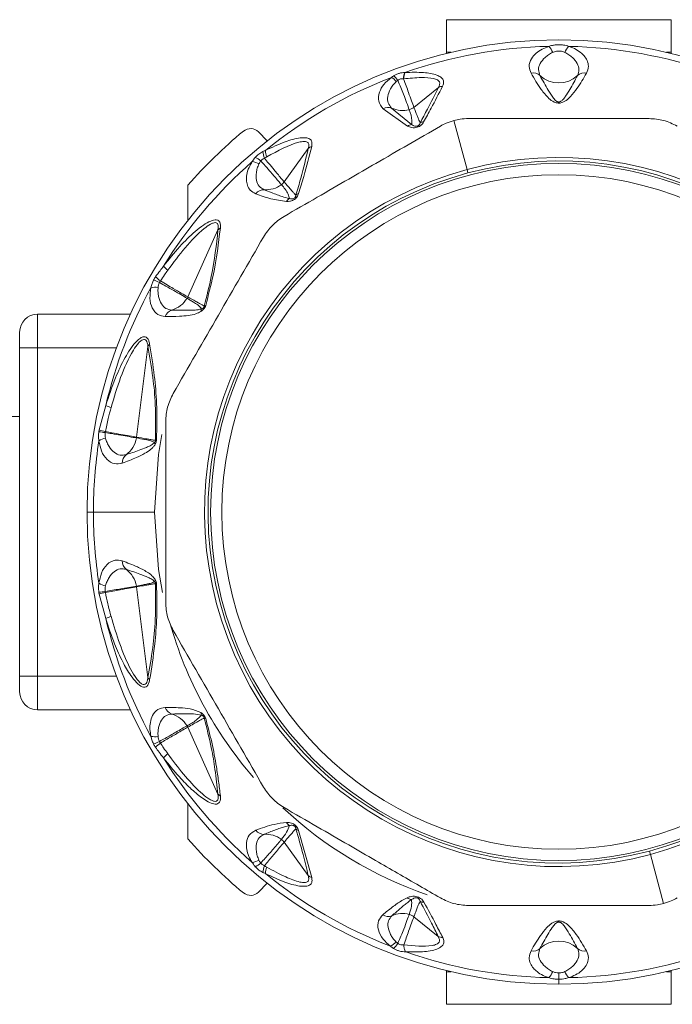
# Model space of a CAD drawing. Header units: millimetres. Extents: x -447 to 1924, y -61 to 422.
# Tile 36 of 60: x 490 to 519, y 378 to 422. Entities that reach past the tile are written whole.
import ezdxf

# ---------------------------------------------------------------- set-up
doc = ezdxf.new("R2010")
doc.units = ezdxf.units.MM

# ---------------------------------------------------------------- blocks, each defined once
blk = doc.blocks.new('Drawing View1')
at = {"color": 7, "linetype": 'Continuous', "lineweight": 18}
for p, q in [((713.221, 11.711), (713.221, 13.161)), ((713.221, 13.161), (723.221, 13.161)), ((723.221, 13.161), (723.221, 11.711)), ((713.43, 11.711), (713.221, 11.711)), ((713.221, 11.661), (713.221, 11.711)), ((723.221, 11.711), (723.012, 11.711)), ((723.221, 11.711), (723.221, 11.661)), ((711.772, 9.263), (712.866, 10.15)), ((711.668, 8.499), (710.78, 9.23)), ((711.484, 8.427), (710.408, 9.195)), ((714.14, 6.496), (713.555, 8.68)), ((704.852, 8.17), (705.245, 7.776)), ((705.997, 5.946), (707.068, 7.434)), ((714.14, 6.496), (714.18, 6.345)), ((701.71, 5.804), (701.71, 4.241)), ((701.705, 0.835), (703.049, 3.81)), ((695.021, -1.435), (695.021, 0.065)), ((695.021, 0.065), (699.154, 0.065)), ((694.221, -1.435), (694.221, -0.735)), ((694.221, -1.435), (695.021, -1.435)), ((694.221, -16.035), (694.221, -1.435)), ((695.021, -1.435), (698.531, -1.435)), ((695.021, -16.035), (695.021, -1.435)), ((699.428, -5.406), (699.934, -1.372)), ((697.762, -5.084), (698.055, -3.997)), ((542.221, -4.485), (694.221, -4.485)), ((697.221, -8.735), (697.506, -8.735)), ((700.221, -8.735), (697.506, -8.735)), ((699.428, -12.064), (699.934, -16.098)), ((698.055, -13.473), (697.762, -12.386)), ((694.221, -16.735), (694.221, -16.035)), ((694.221, -16.035), (695.021, -16.035)), ((695.021, -17.535), (695.021, -16.035)), ((695.021, -16.035), (698.531, -16.035)), ((695.021, -17.535), (699.154, -17.535)), ((701.705, -18.305), (703.049, -21.28)), ((701.71, -21.711), (701.71, -23.274)), ((706.641, -22.895), (707.221, -24.991)), ((705.997, -23.416), (707.068, -24.904)), ((722.262, -23.815), (722.302, -23.966)), ((722.302, -23.966), (722.887, -26.15)), ((705.245, -25.246), (704.852, -25.64)), ((711.772, -26.733), (712.855, -27.612)), ((713.221, -29.181), (713.221, -29.131)), ((713.221, -30.631), (713.221, -29.181)), ((713.221, -29.181), (713.43, -29.181)), ((718.221, -29.235), (718.221, -29.519)), ((723.012, -29.181), (723.221, -29.181)), ((723.221, -29.131), (723.221, -29.181)), ((723.221, -29.181), (723.221, -30.631)), ((718.221, -29.735), (718.221, -29.519)), ((723.221, -30.631), (713.221, -30.631))]:
    blk.add_line(p, q, dxfattribs=at)
at = {"color": 7, "linetype": 'Continuous', "lineweight": 18, "flags": 128}
for points in [[(700.553, -5.295), (700.404, -6.173), (700.221, -8.735)], [(700.221, -8.735), (700.404, -11.297), (700.581, -12.317)]]:
    blk.add_lwpolyline(points, dxfattribs=at)
at = {"color": 7, "linetype": 'Continuous', "lineweight": 18}
for radius in [15.5, 15]:
    blk.add_circle((718.221, -8.735), radius, dxfattribs=at)
for centre, radius, start, end in [((718.221, -8.735), 21, 270, 180), ((718.221, -8.735), 20.715, 91.2076, 109.3203), ((717.232, 11.452), 0.761, 19.4098, 43.4244), ((719.21, 11.452), 0.761, 136.5756, 160.5902), ((718.221, -8.735), 20.715, 70.7909, 88.7924), ((718.221, -8.735), 20.715, 111.0828, 129.0802), ((710.425, 9.971), 0.711, 38.0377, 61.0471), ((710.336, 10.014), 0.843, 32.1219, 50.6016), ((711.975, 10.537), 0.668, 155.5503, 180.1451), ((711.971, 10.526), 0.655, 153.86, 179.2766), ((717.089, 10.339), 0.452, 48.9264, 102.9176), ((718.221, 11.563), 1.216, 226.5845, 313.4155), ((719.353, 10.339), 0.452, 77.0824, 131.0736), ((713.055, 9.799), 0.399, 91.3535, 118.3569), ((710.628, 8.854), 0.406, 67.902, 122.832), ((711.27, 10.28), 1.159, 244.9802, 284.6512), ((711.713, 8.116), 0.385, 96.6679, 126.3431), ((712.219, 8.241), 0.375, 92.1072, 116.8471), ((718.221, -8.735), 22, 129.6624, 138.6353), ((704.498, 7.816), 0.5, 45, 129.6624), ((707.349, 7.118), 0.423, 107.5565, 131.6514), ((704.218, 6.037), 1.116, 48.7601, 63.865), ((705.842, 7.335), 0.796, 182.8892, 204.9427), ((705.966, 7.37), 0.805, 181.7282, 202.648), ((718.221, -8.735), 15.768, 285, 105), ((718.221, -8.735), 20.715, 131.2076, 148.1324), ((704.487, 6.093), 0.761, 59.4098, 83.4244), ((718.221, -8.735), 15.612, 285, 105), ((718.221, -8.735), 15.768, 105, 285), ((718.221, -8.735), 15.612, 105, 285), ((705.184, 6.765), 1.168, 265.9479, 306.1962), ((705.093, 5.149), 0.452, 88.9264, 142.9176), ((706.749, 5.069), 0.372, 106.9177, 128.3159), ((706.45, 4.856), 0.413, 121.4787, 148.1961), ((703.334, 3.56), 0.379, 118.2683, 138.9047), ((701.731, 3.129), 1.441, 220.0799, 230.4484), ((699.344, -0.733), 2.461, 63.4578, 70.1102), ((701.394, 2.809), 1.559, 223.8593, 234.4406), ((718.221, -8.735), 20.715, 151.2076, 166.7769), ((700.244, 0.502), 0.761, 79.4098, 103.4244), ((700.664, 1.379), 1.177, 286.0566, 328.9724), ((701.225, 1.052), 0.527, 328.0752, 335.7129), ((702.558, 0.22), 0.238, 103.248, 120.0633), ((695.021, -0.735), 0.8, 90, 180), ((701.136, -0.179), 0.452, 108.9264, 162.9176), ((702.632, 0.158), 0.344, 155.611, 176.4192), ((700.27, -1.529), 0.371, 134.8685, 155.0225), ((698.967, -2.025), 2.173, 245.1775, 251.8338), ((697.334, -9.976), 4.825, 81.7246, 85.1014), ((698.697, -2.237), 2.997, 251.8172, 257.2643), ((718.221, -8.735), 20.715, 171.2076, 180), ((698.169, -6.204), 0.761, 99.4098, 123.4244), ((698.261, -5.234), 1.179, 306.0921, 349.8835), ((698.905, -5.341), 0.527, 349.0389, 352.8561), ((700.499, -5.601), 0.274, 188.8197, 207.1446), ((700.376, -5.761), 0.241, 104.9328, 117.4882), ((699.24, -6.538), 0.452, 128.9264, 182.9176), ((718.221, -8.735), 21, 180, 270), ((718.221, -8.735), 20.715, 180, 188.7924), ((699.24, -10.932), 0.452, 177.0824, 231.0736), ((698.261, -12.237), 1.179, 10.1165, 53.9079), ((700.499, -11.87), 0.274, 152.8552, 171.1806), ((698.169, -11.266), 0.761, 236.5758, 260.5903), ((698.905, -12.13), 0.527, 7.1471, 10.9644), ((700.376, -11.709), 0.241, 242.5119, 255.0672), ((697.334, -7.494), 4.825, 274.8986, 278.2754), ((698.697, -15.234), 2.997, 102.7357, 108.1829), ((698.967, -15.446), 2.173, 108.1662, 114.8225), ((718.221, -8.735), 20.715, 193.2231, 208.7924), ((718.221, -8.735), 18, 195.8753, 220.9986), ((700.27, -15.941), 0.371, 204.9775, 225.1315), ((695.021, -16.735), 0.8, 180, 270), ((701.136, -17.292), 0.452, 197.0824, 251.0736), ((700.664, -18.85), 1.177, 31.0277, 73.9434), ((702.632, -17.629), 0.344, 183.5806, 204.3894), ((702.558, -17.69), 0.238, 239.937, 256.7519), ((700.244, -17.972), 0.761, 256.5756, 280.5902), ((699.344, -16.738), 2.461, 289.8898, 296.5422), ((701.393, -20.279), 1.559, 125.5588, 136.1413), ((701.731, -20.599), 1.441, 129.5516, 139.9201), ((718.221, -8.735), 20.715, 211.8676, 228.7924), ((703.334, -21.03), 0.379, 221.0953, 241.7317), ((718.221, -8.735), 18, 226.9592, 251.0059), ((706.45, -22.327), 0.413, 211.8044, 238.5199), ((705.093, -22.619), 0.452, 217.0824, 271.0736), ((705.184, -24.235), 1.168, 53.8038, 94.0521), ((706.749, -22.539), 0.372, 231.6841, 253.0823), ((718.221, -8.735), 22, 221.3647, 230.3376), ((704.487, -23.564), 0.761, 276.5757, 300.5903), ((704.218, -23.507), 1.116, 296.1355, 311.2401), ((705.842, -24.805), 0.796, 155.0575, 177.1112), ((705.966, -24.84), 0.805, 157.352, 178.2718), ((718.221, -8.735), 20.715, 230.9198, 248.7924), ((707.349, -24.588), 0.423, 228.3487, 252.4435), ((704.498, -25.286), 0.5, 230.3376, 315), ((711.723, -25.549), 0.427, 233.4449, 262.7909), ((712.235, -25.678), 0.417, 243.1273, 267.8975), ((710.633, -26.272), 0.452, 237.0824, 291.0736), ((711.27, -27.754), 1.162, 75.3904, 114.1143), ((710.387, -27.367), 0.761, 296.5758, 320.5903), ((710.271, -27.431), 0.925, 309.5889, 328.2249), ((713.066, -27.222), 0.444, 241.635, 268.6537), ((718.221, -29.033), 1.216, 46.5845, 133.4155), ((718.221, -8.735), 20.715, 250.7909, 268.7924), ((717.089, -27.81), 0.452, 257.0824, 311.0736), ((718.221, -8.735), 20.715, 271.2076, 289.209), ((719.353, -27.81), 0.452, 228.9264, 282.9176), ((717.232, -28.922), 0.761, 316.5756, 340.5902), ((719.21, -28.922), 0.761, 199.4098, 223.4244)]:
    blk.add_arc(centre, radius, start, end, dxfattribs=at)
for points, knots in [([(717.784, 11.975), (717.678, 11.937), (717.452, 11.857), (717.184, 11.665), (716.964, 11.405), (716.864, 11.092), (716.948, 10.881), (716.988, 10.78)], [0, 0, 0, 0, 0.147122, 0.312406, 0.50794, 0.764712, 1, 1, 1, 1]), ([(718.658, 11.975), (718.585, 11.998), (718.452, 12.038), (718.241, 12.053), (718.06, 12.043), (717.909, 12.017), (717.823, 11.988), (717.784, 11.975)], [0, 0, 0, 0, 0.269902, 0.490211, 0.672926, 0.851395, 1, 1, 1, 1]), ([(719.454, 10.78), (719.495, 10.882), (719.568, 11.067), (719.502, 11.334), (719.369, 11.543), (719.181, 11.723), (718.952, 11.873), (718.747, 11.944), (718.658, 11.975)], [0, 0, 0, 0, 0.237372, 0.431825, 0.589432, 0.718601, 0.877817, 1, 1, 1, 1]), ([(717.949, 11.705), (717.887, 11.672), (717.758, 11.605), (717.555, 11.441), (717.377, 11.216), (717.292, 10.936), (717.354, 10.765), (717.385, 10.68)], [0, 0, 0, 0, 0.11715, 0.23987, 0.49125, 0.745581, 1, 1, 1, 1]), ([(718.493, 11.705), (718.457, 11.719), (718.393, 11.745), (718.291, 11.763), (718.202, 11.766), (718.084, 11.755), (718.006, 11.726), (717.949, 11.705)], [0, 0, 0, 0, 0.212437, 0.388959, 0.539022, 0.670349, 1, 1, 1, 1]), ([(719.057, 10.68), (719.088, 10.765), (719.15, 10.936), (719.065, 11.216), (718.887, 11.441), (718.684, 11.605), (718.555, 11.672), (718.493, 11.705)], [0, 0, 0, 0, 0.254556, 0.508885, 0.760231, 0.882933, 1, 1, 1, 1]), ([(710.408, 9.195), (710.321, 9.302), (710.155, 9.509), (710.207, 9.907), (710.401, 10.283), (710.649, 10.492), (710.769, 10.593)], [0, 0, 0, 0, 0.299106, 0.577097, 0.795469, 1, 1, 1, 1]), ([(710.769, 10.593), (710.788, 10.607), (710.82, 10.632), (710.856, 10.655), (710.872, 10.665)], [0, 0, 0, 0, 0.559965, 1, 1, 1, 1]), ([(710.872, 10.665), (710.909, 10.687), (710.985, 10.73), (711.114, 10.776), (711.245, 10.808), (711.326, 10.812), (711.367, 10.813)], [0, 0, 0, 0, 0.249494, 0.497197, 0.746131, 1, 1, 1, 1]), ([(711.051, 10.462), (711.069, 10.475), (711.107, 10.501), (711.173, 10.526), (711.242, 10.54), (711.286, 10.537), (711.308, 10.535)], [0, 0, 0, 0, 0.2508524, 0.4979909, 0.7459051, 1, 1, 1, 1]), ([(711.308, 10.535), (711.309, 10.535), (711.312, 10.535), (711.315, 10.534), (711.316, 10.534)], [0, 0, 0, 0, 0.5572157, 1, 1, 1, 1]), ([(711.316, 10.534), (711.58, 10.558), (712.046, 10.601), (712.561, 10.579), (712.82, 10.494), (712.918, 10.401), (712.93, 10.28), (712.887, 10.193), (712.866, 10.15)], [0, 0, 0, 0, 0.354402, 0.625668, 0.731992, 0.825042, 0.913282, 1, 1, 1, 1]), ([(711.316, 10.534), (711.391, 10.321), (711.522, 9.947), (711.682, 9.507), (711.74, 9.35), (711.772, 9.263)], [0, 0, 0, 0, 0.372806, 0.654894, 1, 1, 1, 1]), ([(711.367, 10.813), (711.37, 10.814), (711.376, 10.814), (711.381, 10.814), (711.383, 10.814)], [0, 0, 0, 0, 0.558902, 1, 1, 1, 1]), ([(711.383, 10.814), (711.661, 10.821), (712.162, 10.834), (712.705, 10.746), (712.978, 10.612), (713.086, 10.487), (713.107, 10.344), (713.065, 10.245), (713.046, 10.198)], [0, 0, 0, 0, 0.331074, 0.596688, 0.707802, 0.810057, 0.910795, 1, 1, 1, 1]), ([(716.988, 10.78), (717.13, 10.538), (717.354, 10.158), (717.692, 9.727), (717.939, 9.527), (718.1, 9.466), (718.19, 9.451), (718.313, 9.455), (718.44, 9.501), (718.598, 9.599), (718.807, 9.798), (719.115, 10.201), (719.32, 10.551), (719.454, 10.78)], [0, 0, 0, 0, 0.25126, 0.396042, 0.462455, 0.47993, 0.495701, 0.509284, 0.540179, 0.56984, 0.63555, 0.761953, 1, 1, 1, 1]), ([(717.385, 10.68), (717.504, 10.458), (717.69, 10.11), (717.931, 9.737), (718.065, 9.57), (718.148, 9.517), (718.177, 9.505), (718.202, 9.5), (718.224, 9.498), (718.261, 9.502), (718.302, 9.52), (718.349, 9.553), (718.425, 9.627), (718.551, 9.794), (718.772, 10.149), (718.944, 10.469), (719.057, 10.68)], [0, 0, 0, 0, 0.264351, 0.412633, 0.474696, 0.48507, 0.49331, 0.496676, 0.499653, 0.505093, 0.516526, 0.530686, 0.554354, 0.619061, 0.749435, 1, 1, 1, 1]), ([(710.78, 9.23), (710.721, 9.302), (710.602, 9.445), (710.59, 9.744), (710.688, 10.021), (710.83, 10.249), (710.934, 10.357), (710.985, 10.409)], [0, 0, 0, 0, 0.254398, 0.508629, 0.760015, 0.882824, 1, 1, 1, 1]), ([(710.985, 10.409), (710.997, 10.42), (711.018, 10.438), (711.041, 10.455), (711.051, 10.462)], [0, 0, 0, 0, 0.562939, 1, 1, 1, 1]), ([(711.051, 10.462), (711.143, 10.248), (711.303, 9.877), (711.471, 9.418), (711.53, 9.253), (711.563, 9.159)], [0, 0, 0, 0, 0.369902, 0.642337, 1, 1, 1, 1]), ([(712.866, 10.15), (712.705, 9.828), (712.447, 9.311), (712.158, 8.777), (712.049, 8.575)], [0, 0, 0, 0, 0.6225578, 1, 1, 1, 1]), ([(713.046, 10.198), (712.881, 9.874), (712.615, 9.354), (712.317, 8.818), (712.205, 8.615)], [0, 0, 0, 0, 0.622343, 1, 1, 1, 1]), ([(711.563, 9.159), (711.606, 9.173), (711.681, 9.196), (711.744, 9.242), (711.772, 9.263)], [0, 0, 0, 0, 0.559727, 1, 1, 1, 1]), ([(711.772, 9.263), (711.818, 9.14), (711.883, 8.967), (711.966, 8.762), (712.011, 8.655), (712.038, 8.598), (712.049, 8.575)], [0, 0, 0, 0, 0.5265308, 0.7416797, 0.8929338, 1, 1, 1, 1]), ([(711.563, 9.159), (711.622, 8.998), (711.703, 8.772), (711.676, 8.56), (711.668, 8.499)], [0, 0, 0, 0, 0.715322, 1, 1, 1, 1]), ([(714.202, 8.765), (714.078, 8.76), (713.861, 8.752), (713.646, 8.701), (713.555, 8.68)], [0, 0, 0, 0, 0.573868, 1, 1, 1, 1]), ([(714.202, 8.765), (714.559, 8.765), (715.286, 8.765), (716.401, 8.765), (717.615, 8.765), (718.995, 8.765), (720.574, 8.765), (721.672, 8.765), (722.24, 8.765)], [0, 0, 0, 0, 0.135414, 0.274984, 0.415234, 0.58558, 0.78576, 1, 1, 1, 1]), ([(705.99, 4.411), (706.481, 4.694), (707.432, 5.243), (708.805, 6.036), (710.645, 7.098), (711.997, 7.879), (712.952, 8.43)], [0, 0, 0, 0, 0.21393, 0.414834, 0.587057, 1, 1, 1, 1]), ([(712.205, 8.615), (712.189, 8.589), (712.16, 8.541), (712.097, 8.473), (712.017, 8.414), (711.91, 8.37), (711.79, 8.353), (711.635, 8.366), (711.545, 8.402), (711.484, 8.427)], [0, 0, 0, 0, 0.130793, 0.239578, 0.342332, 0.447729, 0.567765, 0.709784, 1, 1, 1, 1]), ([(712.049, 8.575), (712.044, 8.557), (712.034, 8.526), (712.013, 8.488), (711.989, 8.462), (711.969, 8.446), (711.942, 8.432), (711.911, 8.423), (711.864, 8.418), (711.764, 8.433), (711.71, 8.471), (711.668, 8.499)], [0, 0, 0, 0, 0.1486655, 0.2587069, 0.3033944, 0.343965, 0.3814215, 0.4237767, 0.4707121, 0.5930499, 1, 1, 1, 1]), ([(713.555, 8.68), (713.439, 8.644), (713.228, 8.579), (713.038, 8.477), (712.952, 8.43)], [0, 0, 0, 0, 0.54545, 1, 1, 1, 1]), ([(705.162, 7.345), (705.453, 7.482), (705.974, 7.728), (706.598, 7.905), (706.963, 7.92), (707.149, 7.864), (707.251, 7.731), (707.232, 7.595), (707.221, 7.521)], [0, 0, 0, 0, 0.329595, 0.590214, 0.697936, 0.79287, 0.888175, 1, 1, 1, 1]), ([(705.224, 7.06), (705.712, 7.331), (706.282, 7.647), (706.867, 7.757), (707.005, 7.735), (707.067, 7.681), (707.104, 7.594), (707.083, 7.5), (707.068, 7.434)], [0, 0, 0, 0, 0.62182, 0.726244, 0.812215, 0.854202, 0.896749, 1, 1, 1, 1]), ([(707.221, 7.521), (707.112, 7.083), (706.943, 6.405), (706.72, 5.681), (706.641, 5.425)], [0, 0, 0, 0, 0.646574, 1, 1, 1, 1]), ([(704.574, 6.849), (704.596, 6.886), (704.635, 6.95), (704.687, 7.012), (704.71, 7.038)], [0, 0, 0, 0, 0.56467, 1, 1, 1, 1]), ([(704.71, 7.038), (704.759, 7.088), (704.834, 7.164), (704.953, 7.247), (705.016, 7.279), (705.047, 7.295)], [0, 0, 0, 0, 0.4808387, 0.7383008, 1, 1, 1, 1]), ([(705.047, 7.295), (705.069, 7.305), (705.107, 7.322), (705.145, 7.338), (705.162, 7.345)], [0, 0, 0, 0, 0.561612, 1, 1, 1, 1]), ([(705.121, 6.999), (705.14, 7.011), (705.174, 7.031), (705.209, 7.051), (705.224, 7.06)], [0, 0, 0, 0, 0.562686, 1, 1, 1, 1]), ([(707.068, 7.434), (706.965, 7), (706.806, 6.33), (706.593, 5.614), (706.519, 5.361)], [0, 0, 0, 0, 0.647013, 1, 1, 1, 1]), ([(704.732, 5.421), (704.643, 5.468), (704.478, 5.555), (704.352, 5.781), (704.308, 6.019), (704.327, 6.285), (704.404, 6.562), (704.522, 6.762), (704.574, 6.849)], [0, 0, 0, 0, 0.217435, 0.40261, 0.562733, 0.698349, 0.867782, 1, 1, 1, 1]), ([(705.101, 5.601), (705.022, 5.646), (704.865, 5.737), (704.75, 6.006), (704.742, 6.293), (704.792, 6.549), (704.847, 6.683), (704.874, 6.749)], [0, 0, 0, 0, 0.25458, 0.508904, 0.76024, 0.882936, 1, 1, 1, 1]), ([(704.874, 6.749), (704.887, 6.773), (704.91, 6.817), (704.941, 6.858), (704.954, 6.876)], [0, 0, 0, 0, 0.569816, 1, 1, 1, 1]), ([(704.954, 6.876), (704.98, 6.905), (705.028, 6.96), (705.091, 6.987), (705.121, 6.999)], [0, 0, 0, 0, 0.540903, 1, 1, 1, 1]), ([(704.954, 6.876), (705.022, 6.804), (705.189, 6.629), (705.39, 6.394), (705.581, 6.172), (705.753, 5.969), (705.83, 5.875), (705.873, 5.823)], [0, 0, 0, 0, 0.154429, 0.377318, 0.534784, 0.73906, 1, 1, 1, 1]), ([(705.121, 6.999), (705.182, 6.924), (705.333, 6.741), (705.527, 6.508), (705.711, 6.287), (705.878, 6.088), (705.954, 5.997), (705.997, 5.946)], [0, 0, 0, 0, 0.154754, 0.378155, 0.536036, 0.740167, 1, 1, 1, 1]), ([(705.873, 5.823), (705.899, 5.843), (705.946, 5.879), (705.982, 5.926), (705.997, 5.946)], [0, 0, 0, 0, 0.5598474, 1, 1, 1, 1]), ([(705.873, 5.823), (705.991, 5.687), (706.157, 5.497), (706.217, 5.273), (706.234, 5.209)], [0, 0, 0, 0, 0.713249, 1, 1, 1, 1]), ([(705.997, 5.946), (706.086, 5.842), (706.213, 5.693), (706.369, 5.517), (706.453, 5.425), (706.5, 5.379), (706.519, 5.361)], [0, 0, 0, 0, 0.520969, 0.746083, 0.897634, 1, 1, 1, 1]), ([(706.099, 5.074), (705.862, 5.109), (705.369, 5.181), (704.95, 5.339), (704.732, 5.421)], [0, 0, 0, 0, 0.480824, 1, 1, 1, 1]), ([(706.234, 5.209), (706.124, 5.236), (705.94, 5.283), (705.675, 5.377), (705.407, 5.477), (705.21, 5.557), (705.101, 5.601)], [0, 0, 0, 0, 0.2827049, 0.4745432, 0.7079845, 1, 1, 1, 1]), ([(706.641, 5.425), (706.622, 5.375), (706.593, 5.299), (706.497, 5.197), (706.381, 5.121), (706.24, 5.079), (706.146, 5.076), (706.099, 5.074)], [0, 0, 0, 0, 0.245136, 0.373462, 0.502514, 0.746581, 1, 1, 1, 1]), ([(706.519, 5.361), (706.517, 5.347), (706.515, 5.321), (706.503, 5.286), (706.486, 5.261), (706.473, 5.246), (706.458, 5.233), (706.425, 5.212), (706.376, 5.198), (706.307, 5.194), (706.263, 5.203), (706.234, 5.209)], [0, 0, 0, 0, 0.137704, 0.249479, 0.286396, 0.321316, 0.355929, 0.392063, 0.53214, 0.696583, 1, 1, 1, 1]), ([(700.628, 2.202), (700.863, 2.496), (701.301, 3.046), (701.912, 3.65), (702.386, 4.021), (702.712, 4.212), (702.958, 4.275), (703.101, 4.218), (703.164, 4.089), (703.158, 3.962), (703.155, 3.894)], [0, 0, 0, 0, 0.272182, 0.508365, 0.629093, 0.73152, 0.817422, 0.871713, 0.931474, 1, 1, 1, 1]), ([(700.813, 2.018), (701.323, 2.702), (701.911, 3.489), (702.661, 4.043), (702.826, 4.12), (702.925, 4.141), (703.001, 4.122), (703.049, 4.057), (703.066, 3.95), (703.055, 3.859), (703.049, 3.81)], [0, 0, 0, 0, 0.655947, 0.756324, 0.798491, 0.835246, 0.871287, 0.907682, 0.950236, 1, 1, 1, 1]), ([(703.049, 3.81), (702.976, 3.144), (702.861, 2.098), (702.551, 0.871), (702.439, 0.425)], [0, 0, 0, 0, 0.636507, 1, 1, 1, 1]), ([(703.155, 3.894), (703.073, 3.217), (702.945, 2.151), (702.621, 0.906), (702.503, 0.451)], [0, 0, 0, 0, 0.635166, 1, 1, 1, 1]), ([(701.056, -3.466), (701.726, -2.305), (703.066, 0.016), (704.406, 2.336), (705.075, 3.496)], [0, 0, 0, 0, 0.500234, 1, 1, 1, 1]), ([(700.27, 1.729), (700.335, 1.819), (700.452, 1.98), (700.575, 2.134), (700.628, 2.202)], [0, 0, 0, 0, 0.564676, 1, 1, 1, 1]), ([(700.487, 1.541), (700.547, 1.632), (700.654, 1.793), (700.765, 1.95), (700.813, 2.018)], [0, 0, 0, 0, 0.565432, 1, 1, 1, 1]), ([(700.067, 1.242), (700.08, 1.303), (700.104, 1.414), (700.157, 1.529), (700.181, 1.581)], [0, 0, 0, 0, 0.541803, 1, 1, 1, 1]), ([(700.181, 1.581), (700.196, 1.61), (700.223, 1.661), (700.255, 1.708), (700.27, 1.729)], [0, 0, 0, 0, 0.559055, 1, 1, 1, 1]), ([(700.384, 1.25), (700.389, 1.287), (700.399, 1.36), (700.429, 1.433), (700.443, 1.469)], [0, 0, 0, 0, 0.509913, 1, 1, 1, 1]), ([(700.443, 1.469), (700.45, 1.483), (700.463, 1.508), (700.48, 1.531), (700.487, 1.541)], [0, 0, 0, 0, 0.559121, 1, 1, 1, 1]), ([(700.443, 1.469), (700.54, 1.416), (700.77, 1.292), (701.096, 1.105), (701.447, 0.904), (701.59, 0.821), (701.672, 0.773)], [0, 0, 0, 0, 0.171049, 0.404806, 0.657867, 1, 1, 1, 1]), ([(700.487, 1.541), (700.686, 1.425), (701.04, 1.219), (701.466, 0.973), (701.62, 0.884), (701.705, 0.835)], [0, 0, 0, 0, 0.365427, 0.649355, 1, 1, 1, 1]), ([(700.704, -0.046), (700.586, -0.027), (700.345, 0.013), (700.109, 0.313), (699.989, 0.731), (700.043, 1.083), (700.067, 1.242)], [0, 0, 0, 0, 0.259032, 0.530639, 0.786951, 1, 1, 1, 1]), ([(700.989, 0.249), (700.9, 0.264), (700.721, 0.296), (700.52, 0.509), (700.415, 0.776), (700.374, 1.034), (700.38, 1.179), (700.384, 1.25)], [0, 0, 0, 0, 0.25439, 0.508653, 0.760074, 0.882846, 1, 1, 1, 1]), ([(701.672, 0.773), (701.766, 0.715), (701.926, 0.617), (702.162, 0.482), (702.266, 0.362), (702.319, 0.3)], [0, 0, 0, 0, 0.40792, 0.697703, 1, 1, 1, 1]), ([(701.705, 0.835), (701.825, 0.766), (701.998, 0.667), (702.212, 0.547), (702.336, 0.477), (702.408, 0.441), (702.439, 0.425)], [0, 0, 0, 0, 0.493755, 0.710629, 0.87637, 1, 1, 1, 1]), ([(702.503, 0.451), (702.493, 0.421), (702.471, 0.36), (702.413, 0.281), (702.351, 0.221), (702.31, 0.194), (702.289, 0.18)], [0, 0, 0, 0, 0.256292, 0.5214431, 0.7474005, 1, 1, 1, 1]), ([(702.289, 0.18), (702.216, 0.145), (702.022, 0.052), (701.708, 0.002), (701.251, -0.044), (700.914, -0.045), (700.704, -0.046)], [0, 0, 0, 0, 0.125054, 0.329105, 0.583177, 1, 1, 1, 1]), ([(702.319, 0.3), (702.266, 0.287), (702.12, 0.25), (701.872, 0.24), (701.482, 0.232), (701.179, 0.242), (700.989, 0.249)], [0, 0, 0, 0, 0.115112, 0.316391, 0.573412, 1, 1, 1, 1]), ([(702.439, 0.425), (702.437, 0.419), (702.435, 0.406), (702.427, 0.385), (702.415, 0.365), (702.394, 0.34), (702.36, 0.316), (702.334, 0.306), (702.319, 0.3)], [0, 0, 0, 0, 0.106522, 0.201223, 0.294973, 0.396709, 0.652819, 1, 1, 1, 1]), ([(698.055, -3.997), (698.19, -3.583), (698.431, -2.845), (698.882, -1.892), (699.266, -1.295), (699.552, -1.023), (699.7, -0.942), (699.818, -0.937), (699.906, -0.991), (699.972, -1.103), (699.996, -1.21), (700.008, -1.266)], [0, 0, 0, 0, 0.285538, 0.509527, 0.703241, 0.765072, 0.819711, 0.859429, 0.901399, 0.9481, 1, 1, 1, 1]), ([(698.29, -4.089), (698.559, -3.185), (698.87, -2.141), (699.457, -1.269), (699.604, -1.122), (699.701, -1.063), (699.787, -1.055), (699.857, -1.108), (699.908, -1.217), (699.925, -1.318), (699.934, -1.372)], [0, 0, 0, 0, 0.656198, 0.757587, 0.799792, 0.836227, 0.871671, 0.907777, 0.950014, 1, 1, 1, 1]), ([(700.008, -1.266), (700.083, -1.727), (700.216, -2.552), (700.343, -3.964), (700.324, -4.978), (700.314, -5.528)], [0, 0, 0, 0, 0.366467, 0.656613, 1, 1, 1, 1]), ([(699.934, -1.372), (700.011, -1.824), (700.15, -2.632), (700.287, -4.015), (700.272, -5.009), (700.264, -5.547)], [0, 0, 0, 0, 0.368099, 0.658336, 1, 1, 1, 1]), ([(698.036, -5.16), (698.078, -4.965), (698.154, -4.605), (698.247, -4.251), (698.29, -4.089)], [0, 0, 0, 0, 0.542941, 1, 1, 1, 1]), ([(700.721, -12.754), (700.721, -11.415), (700.721, -8.735), (700.721, -6.056), (700.721, -4.716)], [0, 0, 0, 0, 0.499933, 1, 1, 1, 1]), ([(697.749, -5.569), (697.74, -5.496), (697.723, -5.369), (697.739, -5.229), (697.746, -5.168)], [0, 0, 0, 0, 0.572072, 1, 1, 1, 1]), ([(697.746, -5.168), (697.749, -5.152), (697.753, -5.124), (697.759, -5.096), (697.762, -5.084)], [0, 0, 0, 0, 0.559761, 1, 1, 1, 1]), ([(698.044, -5.453), (698.036, -5.412), (698.019, -5.332), (698.025, -5.244), (698.029, -5.201)], [0, 0, 0, 0, 0.510723, 1, 1, 1, 1]), ([(698.029, -5.201), (698.03, -5.193), (698.032, -5.179), (698.035, -5.166), (698.036, -5.16)], [0, 0, 0, 0, 0.5597797, 1, 1, 1, 1]), ([(698.029, -5.201), (698.128, -5.217), (698.375, -5.257), (698.746, -5.322), (699.157, -5.394), (699.326, -5.424), (699.422, -5.441)], [0, 0, 0, 0, 0.155657, 0.38755, 0.650476, 1, 1, 1, 1]), ([(698.036, -5.16), (698.135, -5.177), (698.381, -5.221), (698.752, -5.287), (699.163, -5.359), (699.331, -5.389), (699.428, -5.406)], [0, 0, 0, 0, 0.155639, 0.387571, 0.650535, 1, 1, 1, 1]), ([(698.789, -6.561), (698.671, -6.583), (698.431, -6.629), (698.106, -6.427), (697.851, -6.074), (697.781, -5.726), (697.749, -5.569)], [0, 0, 0, 0, 0.2591487, 0.5311281, 0.7880831, 1, 1, 1, 1]), ([(698.956, -6.187), (698.866, -6.202), (698.687, -6.234), (698.426, -6.102), (698.236, -5.887), (698.109, -5.659), (698.066, -5.521), (698.044, -5.453)], [0, 0, 0, 0, 0.25439, 0.508653, 0.760076, 0.882848, 1, 1, 1, 1]), ([(700.228, -5.643), (700.179, -5.683), (700.058, -5.782), (699.828, -5.875), (699.457, -6.024), (699.151, -6.123), (698.956, -6.187)], [0, 0, 0, 0, 0.12348, 0.298954, 0.554672, 1, 1, 1, 1]), ([(699.422, -5.441), (699.538, -5.463), (699.729, -5.501), (700.005, -5.545), (700.152, -5.609), (700.228, -5.643)], [0, 0, 0, 0, 0.426007, 0.700145, 1, 1, 1, 1]), ([(699.428, -5.406), (699.568, -5.431), (699.765, -5.465), (700.012, -5.507), (700.151, -5.531), (700.232, -5.542), (700.264, -5.547)], [0, 0, 0, 0, 0.502808, 0.708593, 0.88556, 1, 1, 1, 1]), ([(700.264, -5.547), (700.264, -5.552), (700.264, -5.562), (700.261, -5.58), (700.255, -5.601), (700.243, -5.623), (700.234, -5.636), (700.228, -5.643)], [0, 0, 0, 0, 0.132574, 0.271467, 0.437835, 0.686828, 1, 1, 1, 1]), ([(700.314, -5.528), (700.312, -5.544), (700.309, -5.579), (700.293, -5.65), (700.27, -5.696), (700.255, -5.726)], [0, 0, 0, 0, 0.222827, 0.488483, 1, 1, 1, 1]), ([(700.255, -5.726), (700.228, -5.767), (700.167, -5.856), (700.012, -5.992), (699.764, -6.152), (699.337, -6.357), (699.001, -6.482), (698.789, -6.561)], [0, 0, 0, 0, 0.063949, 0.139633, 0.317237, 0.568463, 1, 1, 1, 1]), ([(697.749, -11.901), (697.781, -11.745), (697.851, -11.395), (698.114, -11.032), (698.443, -10.839), (698.681, -10.887), (698.789, -10.909)], [0, 0, 0, 0, 0.210078, 0.472065, 0.762912, 1, 1, 1, 1]), ([(698.789, -10.909), (699.014, -10.992), (699.383, -11.128), (699.824, -11.355), (700.095, -11.531), (700.208, -11.681), (700.255, -11.744)], [0, 0, 0, 0, 0.4565545, 0.748856, 0.8946267, 1, 1, 1, 1]), ([(698.044, -12.017), (698.066, -11.949), (698.109, -11.811), (698.236, -11.583), (698.426, -11.368), (698.687, -11.236), (698.866, -11.268), (698.956, -11.283)], [0, 0, 0, 0, 0.117161, 0.239899, 0.491313, 0.74564, 1, 1, 1, 1]), ([(698.956, -11.283), (699.162, -11.35), (699.497, -11.459), (699.88, -11.616), (700.098, -11.713), (700.192, -11.795), (700.228, -11.828)], [0, 0, 0, 0, 0.470738, 0.766879, 0.908603, 1, 1, 1, 1]), ([(700.255, -11.744), (700.271, -11.776), (700.292, -11.82), (700.309, -11.891), (700.312, -11.924), (700.314, -11.942)], [0, 0, 0, 0, 0.527893, 0.749645, 1, 1, 1, 1]), ([(697.746, -12.302), (697.738, -12.224), (697.723, -12.083), (697.741, -11.958), (697.749, -11.901)], [0, 0, 0, 0, 0.552011, 1, 1, 1, 1]), ([(698.029, -12.269), (698.025, -12.221), (698.019, -12.133), (698.036, -12.053), (698.044, -12.017)], [0, 0, 0, 0, 0.543645, 1, 1, 1, 1]), ([(699.422, -12.029), (699.321, -12.047), (699.141, -12.08), (698.647, -12.166), (698.248, -12.233), (698.029, -12.269)], [0, 0, 0, 0, 0.361519, 0.649049, 1, 1, 1, 1]), ([(699.428, -12.064), (699.33, -12.081), (699.155, -12.112), (698.667, -12.198), (698.263, -12.27), (698.036, -12.311)], [0, 0, 0, 0, 0.351286, 0.635427, 1, 1, 1, 1]), ([(700.228, -11.828), (700.178, -11.854), (700.077, -11.907), (699.899, -11.937), (699.682, -11.982), (699.519, -12.012), (699.422, -12.029)], [0, 0, 0, 0, 0.201655, 0.404918, 0.64705, 1, 1, 1, 1]), ([(700.264, -11.923), (700.204, -11.932), (700.093, -11.949), (699.914, -11.98), (699.695, -12.017), (699.527, -12.047), (699.428, -12.064)], [0, 0, 0, 0, 0.215335, 0.398234, 0.642077, 1, 1, 1, 1]), ([(700.264, -11.923), (700.272, -12.462), (700.287, -13.479), (700.147, -14.858), (700.008, -15.664), (699.934, -16.098)], [0, 0, 0, 0, 0.342559, 0.646235, 1, 1, 1, 1]), ([(700.314, -11.942), (700.324, -12.437), (700.345, -13.379), (700.231, -14.813), (700.091, -15.684), (700.008, -16.204)], [0, 0, 0, 0, 0.308412, 0.587789, 1, 1, 1, 1]), ([(700.228, -11.828), (700.234, -11.834), (700.244, -11.847), (700.255, -11.869), (700.261, -11.889), (700.264, -11.906), (700.264, -11.917), (700.264, -11.923)], [0, 0, 0, 0, 0.312066, 0.577689, 0.709478, 0.846396, 1, 1, 1, 1]), ([(697.762, -12.386), (697.758, -12.371), (697.752, -12.343), (697.748, -12.314), (697.746, -12.302)], [0, 0, 0, 0, 0.560051, 1, 1, 1, 1]), ([(698.036, -12.311), (698.034, -12.303), (698.031, -12.289), (698.029, -12.275), (698.029, -12.269)], [0, 0, 0, 0, 0.560002, 1, 1, 1, 1]), ([(698.29, -13.381), (698.24, -13.192), (698.147, -12.837), (698.072, -12.478), (698.036, -12.311)], [0, 0, 0, 0, 0.534048, 1, 1, 1, 1]), ([(700.008, -16.204), (699.995, -16.262), (699.971, -16.371), (699.901, -16.485), (699.802, -16.539), (699.64, -16.513), (699.411, -16.329), (699.112, -15.945), (698.776, -15.362), (698.393, -14.516), (698.178, -13.853), (698.055, -13.473)], [0, 0, 0, 0, 0.053488, 0.101165, 0.145724, 0.192526, 0.283011, 0.383772, 0.541991, 0.738283, 1, 1, 1, 1]), ([(699.934, -16.098), (699.925, -16.154), (699.907, -16.257), (699.853, -16.369), (699.773, -16.42), (699.668, -16.395), (699.548, -16.299), (699.372, -16.087), (698.836, -15.187), (698.538, -14.202), (698.29, -13.381)], [0, 0, 0, 0, 0.051327, 0.09442, 0.134349, 0.174419, 0.220939, 0.27713, 0.398157, 1, 1, 1, 1]), ([(705.075, -20.966), (704.406, -19.806), (703.066, -17.486), (701.726, -15.165), (701.056, -14.004)], [0, 0, 0, 0, 0.499632, 1, 1, 1, 1]), ([(700.067, -18.712), (700.048, -18.608), (700.006, -18.383), (700.031, -18.065), (700.135, -17.744), (700.352, -17.482), (700.586, -17.444), (700.704, -17.424)], [0, 0, 0, 0, 0.137707, 0.297654, 0.485766, 0.740451, 1, 1, 1, 1]), ([(700.704, -17.424), (700.92, -17.428), (701.284, -17.434), (701.801, -17.463), (702.129, -17.589), (702.289, -17.65)], [0, 0, 0, 0, 0.427707, 0.722359, 1, 1, 1, 1]), ([(700.384, -18.72), (700.38, -18.649), (700.374, -18.504), (700.415, -18.246), (700.52, -17.979), (700.72, -17.766), (700.9, -17.735), (700.989, -17.719)], [0, 0, 0, 0, 0.117122, 0.23984, 0.491204, 0.745529, 1, 1, 1, 1]), ([(700.989, -17.719), (701.184, -17.714), (701.511, -17.706), (701.946, -17.701), (702.199, -17.748), (702.319, -17.771)], [0, 0, 0, 0, 0.4373839, 0.7346037, 1, 1, 1, 1]), ([(702.319, -17.771), (702.243, -17.847), (702.054, -18.036), (701.815, -18.166), (701.672, -18.243)], [0, 0, 0, 0, 0.404874, 1, 1, 1, 1]), ([(702.439, -17.896), (702.389, -17.921), (702.292, -17.971), (702.134, -18.061), (701.939, -18.171), (701.79, -18.256), (701.705, -18.305)], [0, 0, 0, 0, 0.1994012, 0.3895888, 0.6507497, 1, 1, 1, 1]), ([(702.289, -17.65), (702.315, -17.667), (702.361, -17.698), (702.417, -17.757), (702.455, -17.811), (702.484, -17.863), (702.496, -17.901), (702.503, -17.921)], [0, 0, 0, 0, 0.303841, 0.543349, 0.671179, 0.821746, 1, 1, 1, 1]), ([(702.319, -17.771), (702.333, -17.776), (702.358, -17.785), (702.389, -17.807), (702.409, -17.828), (702.421, -17.844), (702.43, -17.861), (702.436, -17.878), (702.438, -17.89), (702.439, -17.896)], [0, 0, 0, 0, 0.336697, 0.565233, 0.658713, 0.752306, 0.821694, 0.902667, 1, 1, 1, 1]), ([(702.439, -17.896), (702.552, -18.343), (702.754, -19.144), (702.936, -20.26), (703.009, -20.919), (703.049, -21.28)], [0, 0, 0, 0, 0.364986, 0.653176, 1, 1, 1, 1]), ([(702.503, -17.921), (702.598, -18.276), (702.797, -19.024), (702.963, -19.936), (703.082, -20.725), (703.13, -21.147), (703.155, -21.364)], [0, 0, 0, 0, 0.283427, 0.598157, 0.79281, 1, 1, 1, 1]), ([(701.672, -18.243), (701.604, -18.283), (701.482, -18.354), (701.204, -18.513), (700.879, -18.7), (700.611, -18.847), (700.443, -18.939)], [0, 0, 0, 0, 0.294643, 0.521096, 0.701932, 1, 1, 1, 1]), ([(701.705, -18.305), (701.637, -18.345), (701.515, -18.414), (701.239, -18.574), (700.915, -18.761), (700.651, -18.915), (700.487, -19.011)], [0, 0, 0, 0, 0.294538, 0.521008, 0.701872, 1, 1, 1, 1]), ([(701.672, -18.243), (701.679, -18.254), (701.691, -18.274), (701.701, -18.296), (701.705, -18.305)], [0, 0, 0, 0, 0.559976, 1, 1, 1, 1]), ([(700.181, -19.051), (700.153, -18.991), (700.101, -18.876), (700.078, -18.764), (700.067, -18.712)], [0, 0, 0, 0, 0.530896, 1, 1, 1, 1]), ([(700.443, -18.939), (700.428, -18.901), (700.398, -18.827), (700.388, -18.755), (700.384, -18.72)], [0, 0, 0, 0, 0.523137, 1, 1, 1, 1]), ([(700.27, -19.199), (700.252, -19.172), (700.219, -19.125), (700.193, -19.074), (700.181, -19.051)], [0, 0, 0, 0, 0.560194, 1, 1, 1, 1]), ([(700.628, -19.672), (700.56, -19.586), (700.437, -19.431), (700.321, -19.27), (700.27, -19.199)], [0, 0, 0, 0, 0.555292, 1, 1, 1, 1]), ([(700.487, -19.011), (700.478, -18.998), (700.461, -18.975), (700.449, -18.95), (700.443, -18.939)], [0, 0, 0, 0, 0.560007, 1, 1, 1, 1]), ([(700.813, -19.488), (700.752, -19.401), (700.641, -19.244), (700.534, -19.083), (700.487, -19.011)], [0, 0, 0, 0, 0.554562, 1, 1, 1, 1]), ([(703.155, -21.364), (703.158, -21.418), (703.164, -21.521), (703.13, -21.641), (703.053, -21.716), (702.834, -21.747), (702.393, -21.512), (701.856, -21.065), (701.25, -20.453), (700.857, -19.959), (700.628, -19.672)], [0, 0, 0, 0, 0.054232, 0.103303, 0.150337, 0.200897, 0.369635, 0.542742, 0.734318, 1, 1, 1, 1]), ([(703.049, -21.28), (703.055, -21.331), (703.066, -21.425), (703.046, -21.538), (702.986, -21.604), (702.883, -21.608), (702.748, -21.558), (702.54, -21.431), (701.829, -20.837), (701.276, -20.103), (700.813, -19.488)], [0, 0, 0, 0, 0.051613, 0.09536, 0.137319, 0.180165, 0.228028, 0.285272, 0.402314, 1, 1, 1, 1]), ([(712.952, -25.9), (712.642, -25.721), (712.013, -25.358), (711.047, -24.801), (709.996, -24.194), (708.801, -23.504), (707.433, -22.714), (706.482, -22.165), (705.99, -21.881)], [0, 0, 0, 0, 0.135419, 0.274991, 0.415244, 0.585607, 0.785782, 1, 1, 1, 1]), ([(704.732, -22.891), (704.996, -22.791), (705.414, -22.631), (705.914, -22.568), (706.099, -22.544)], [0, 0, 0, 0, 0.629625, 1, 1, 1, 1]), ([(705.101, -23.071), (705.262, -23.006), (705.499, -22.911), (705.804, -22.801), (706.018, -22.73), (706.161, -22.696), (706.234, -22.679)], [0, 0, 0, 0, 0.429633, 0.636413, 0.813229, 1, 1, 1, 1]), ([(706.234, -22.679), (706.198, -22.78), (706.118, -22.999), (705.959, -23.19), (705.873, -23.293)], [0, 0, 0, 0, 0.460533, 1, 1, 1, 1]), ([(706.099, -22.544), (706.137, -22.545), (706.205, -22.547), (706.309, -22.569), (706.398, -22.605), (706.48, -22.655), (706.553, -22.724), (706.61, -22.81), (706.63, -22.866), (706.641, -22.895)], [0, 0, 0, 0, 0.202674, 0.363901, 0.493169, 0.594446, 0.716905, 0.852714, 1, 1, 1, 1]), ([(706.234, -22.679), (706.26, -22.674), (706.304, -22.665), (706.37, -22.667), (706.422, -22.681), (706.458, -22.703), (706.476, -22.719), (706.491, -22.737), (706.504, -22.76), (706.515, -22.794), (706.517, -22.816), (706.519, -22.831)], [0, 0, 0, 0, 0.274116, 0.463194, 0.592982, 0.653123, 0.685144, 0.720858, 0.783468, 0.856593, 1, 1, 1, 1]), ([(704.574, -24.32), (704.521, -24.229), (704.405, -24.034), (704.32, -23.73), (704.306, -23.397), (704.416, -23.072), (704.624, -22.953), (704.732, -22.891)], [0, 0, 0, 0, 0.136663, 0.294577, 0.479617, 0.72985, 1, 1, 1, 1]), ([(704.874, -24.219), (704.847, -24.153), (704.792, -24.019), (704.742, -23.763), (704.75, -23.476), (704.865, -23.207), (705.022, -23.116), (705.101, -23.071)], [0, 0, 0, 0, 0.117118, 0.239833, 0.491188, 0.745502, 1, 1, 1, 1]), ([(706.519, -22.831), (706.48, -22.87), (706.402, -22.949), (706.283, -23.085), (706.147, -23.241), (706.05, -23.354), (705.997, -23.416)], [0, 0, 0, 0, 0.2134593, 0.4293792, 0.6901911, 1, 1, 1, 1]), ([(706.519, -22.831), (706.631, -23.215), (706.839, -23.927), (706.995, -24.596), (707.068, -24.904)], [0, 0, 0, 0, 0.53826, 1, 1, 1, 1]), ([(705.873, -23.293), (705.825, -23.352), (705.739, -23.456), (705.538, -23.692), (705.297, -23.975), (705.086, -24.203), (704.954, -24.346)], [0, 0, 0, 0, 0.287161, 0.511571, 0.692984, 1, 1, 1, 1]), ([(705.997, -23.416), (705.949, -23.473), (705.863, -23.575), (705.669, -23.807), (705.435, -24.087), (705.242, -24.322), (705.121, -24.469)], [0, 0, 0, 0, 0.28629, 0.510661, 0.69222, 1, 1, 1, 1]), ([(705.873, -23.293), (705.899, -23.313), (705.946, -23.35), (705.982, -23.396), (705.997, -23.416)], [0, 0, 0, 0, 0.559847, 1, 1, 1, 1]), ([(704.71, -24.509), (704.68, -24.473), (704.628, -24.411), (704.59, -24.346), (704.574, -24.32)], [0, 0, 0, 0, 0.579744, 1, 1, 1, 1]), ([(705.047, -24.765), (704.989, -24.733), (704.899, -24.684), (704.785, -24.589), (704.735, -24.536), (704.71, -24.509)], [0, 0, 0, 0, 0.4821932, 0.7402634, 1, 1, 1, 1]), ([(704.954, -24.346), (704.936, -24.322), (704.906, -24.28), (704.884, -24.237), (704.874, -24.219)], [0, 0, 0, 0, 0.574767, 1, 1, 1, 1]), ([(705.121, -24.469), (705.086, -24.454), (705.022, -24.425), (704.975, -24.371), (704.954, -24.346)], [0, 0, 0, 0, 0.541687, 1, 1, 1, 1]), ([(705.224, -24.53), (705.205, -24.519), (705.17, -24.499), (705.136, -24.478), (705.121, -24.469)], [0, 0, 0, 0, 0.557314, 1, 1, 1, 1]), ([(705.162, -24.815), (705.141, -24.806), (705.102, -24.79), (705.064, -24.773), (705.047, -24.765)], [0, 0, 0, 0, 0.558376, 1, 1, 1, 1]), ([(707.221, -24.991), (707.231, -25.053), (707.25, -25.174), (707.179, -25.31), (707.013, -25.385), (706.648, -25.387), (706.003, -25.21), (705.464, -24.957), (705.162, -24.815)], [0, 0, 0, 0, 0.0942, 0.182499, 0.278775, 0.389657, 0.657979, 1, 1, 1, 1]), ([(707.068, -24.904), (707.082, -24.961), (707.101, -25.043), (707.08, -25.127), (707.046, -25.173), (706.99, -25.205), (706.88, -25.225), (706.579, -25.182), (705.996, -24.951), (705.505, -24.683), (705.224, -24.53)], [0, 0, 0, 0, 0.088148, 0.127362, 0.165638, 0.20809, 0.253003, 0.357761, 0.633199, 1, 1, 1, 1]), ([(711.469, -25.892), (711.511, -25.875), (711.587, -25.844), (711.718, -25.82), (711.849, -25.823), (711.977, -25.86), (712.083, -25.923), (712.164, -26.004), (712.2, -26.063), (712.22, -26.095)], [0, 0, 0, 0, 0.195281, 0.351729, 0.494735, 0.605844, 0.71819, 0.84666, 1, 1, 1, 1]), ([(710.388, -26.651), (710.525, -26.537), (710.73, -26.366), (711.016, -26.158), (711.23, -26.014), (711.387, -25.934), (711.469, -25.892)], [0, 0, 0, 0, 0.420929, 0.628617, 0.808166, 1, 1, 1, 1]), ([(710.795, -26.693), (710.916, -26.585), (711.096, -26.424), (711.33, -26.227), (711.498, -26.092), (711.612, -26.013), (711.67, -25.973)], [0, 0, 0, 0, 0.4256024, 0.6341072, 0.8127261, 1, 1, 1, 1]), ([(711.67, -25.973), (711.673, -26.071), (711.68, -26.285), (711.605, -26.508), (711.563, -26.63)], [0, 0, 0, 0, 0.4557088, 1, 1, 1, 1]), ([(711.67, -25.973), (711.71, -25.945), (711.761, -25.91), (711.854, -25.891), (711.902, -25.892), (711.938, -25.903), (711.959, -25.912), (711.977, -25.924), (712.004, -25.95), (712.03, -25.993), (712.041, -26.029), (712.047, -26.05)], [0, 0, 0, 0, 0.388997, 0.491274, 0.578221, 0.607166, 0.63573, 0.666015, 0.700417, 0.824832, 1, 1, 1, 1]), ([(712.047, -26.05), (712.025, -26.097), (711.982, -26.191), (711.919, -26.348), (711.849, -26.528), (711.799, -26.661), (711.772, -26.733)], [0, 0, 0, 0, 0.21465, 0.427263, 0.688154, 1, 1, 1, 1]), ([(712.047, -26.05), (712.222, -26.377), (712.505, -26.905), (712.759, -27.417), (712.855, -27.612)], [0, 0, 0, 0, 0.619883, 1, 1, 1, 1]), ([(712.22, -26.095), (712.401, -26.424), (712.693, -26.955), (712.956, -27.469), (713.056, -27.665)], [0, 0, 0, 0, 0.620107, 1, 1, 1, 1]), ([(722.24, -26.235), (721.883, -26.235), (721.156, -26.235), (720.041, -26.235), (718.827, -26.235), (717.447, -26.235), (715.868, -26.235), (714.77, -26.235), (714.202, -26.235)], [0, 0, 0, 0, 0.135414, 0.274984, 0.415234, 0.58558, 0.78576, 1, 1, 1, 1]), ([(722.24, -26.235), (722.364, -26.231), (722.581, -26.223), (722.796, -26.172), (722.887, -26.15)], [0, 0, 0, 0, 0.573868, 1, 1, 1, 1]), ([(722.887, -26.15), (723.003, -26.114), (723.214, -26.049), (723.404, -25.947), (723.49, -25.9)], [0, 0, 0, 0, 0.54545, 1, 1, 1, 1]), ([(710.727, -28.047), (710.608, -27.943), (710.341, -27.708), (710.157, -27.3), (710.153, -26.918), (710.315, -26.734), (710.388, -26.651)], [0, 0, 0, 0, 0.2091723, 0.4692564, 0.7606952, 1, 1, 1, 1]), ([(710.975, -27.85), (710.927, -27.797), (710.829, -27.69), (710.695, -27.466), (710.604, -27.194), (710.62, -26.902), (710.737, -26.763), (710.795, -26.693)], [0, 0, 0, 0, 0.117159, 0.239896, 0.491308, 0.745636, 1, 1, 1, 1]), ([(711.563, -26.63), (711.535, -26.711), (711.479, -26.868), (711.316, -27.312), (711.151, -27.7), (711.057, -27.918)], [0, 0, 0, 0, 0.321949, 0.6179, 1, 1, 1, 1]), ([(711.563, -26.63), (711.606, -26.643), (711.681, -26.666), (711.744, -26.712), (711.772, -26.733)], [0, 0, 0, 0, 0.559728, 1, 1, 1, 1]), ([(711.772, -26.733), (711.741, -26.818), (711.684, -26.973), (711.527, -27.405), (711.397, -27.776), (711.322, -27.988)], [0, 0, 0, 0, 0.342164, 0.623264, 1, 1, 1, 1]), ([(719.454, -28.25), (719.312, -28.008), (719.088, -27.628), (718.75, -27.197), (718.503, -26.997), (718.342, -26.937), (718.252, -26.921), (718.129, -26.925), (718.002, -26.971), (717.844, -27.069), (717.635, -27.268), (717.327, -27.671), (717.122, -28.021), (716.988, -28.25)], [0, 0, 0, 0, 0.25126, 0.396042, 0.462455, 0.47993, 0.495701, 0.509284, 0.540179, 0.56984, 0.63555, 0.761953, 1, 1, 1, 1]), ([(719.057, -28.15), (718.938, -27.928), (718.752, -27.581), (718.511, -27.207), (718.377, -27.04), (718.294, -26.987), (718.265, -26.975), (718.24, -26.97), (718.218, -26.968), (718.181, -26.972), (718.14, -26.991), (718.093, -27.023), (718.017, -27.098), (717.891, -27.264), (717.67, -27.619), (717.498, -27.939), (717.385, -28.15)], [0, 0, 0, 0, 0.2643505, 0.412633, 0.4746961, 0.4850701, 0.4933102, 0.4966759, 0.4996534, 0.5050934, 0.5165262, 0.5306861, 0.5543543, 0.6190612, 0.7494353, 1, 1, 1, 1]), ([(711.057, -27.918), (711.041, -27.906), (711.012, -27.884), (710.986, -27.86), (710.975, -27.85)], [0, 0, 0, 0, 0.555851, 1, 1, 1, 1]), ([(711.322, -27.988), (711.3, -27.991), (711.256, -27.996), (711.184, -27.984), (711.116, -27.958), (711.077, -27.932), (711.057, -27.918)], [0, 0, 0, 0, 0.255573, 0.503234, 0.749597, 1, 1, 1, 1]), ([(712.855, -27.612), (712.879, -27.66), (712.925, -27.753), (712.903, -27.878), (712.786, -27.971), (712.312, -28.091), (711.771, -28.035), (711.322, -27.988)], [0, 0, 0, 0, 0.097572, 0.186101, 0.286324, 0.407959, 1, 1, 1, 1]), ([(711.405, -28.297), (711.382, -28.249), (711.34, -28.163), (711.327, -28.042), (711.322, -27.988)], [0, 0, 0, 0, 0.559299, 1, 1, 1, 1]), ([(713.056, -27.665), (713.078, -27.72), (713.121, -27.827), (713.089, -27.978), (712.96, -28.108), (712.637, -28.245), (712.095, -28.313), (711.626, -28.302), (711.405, -28.297)], [0, 0, 0, 0, 0.103652, 0.20385, 0.314185, 0.440662, 0.737374, 1, 1, 1, 1]), ([(710.861, -28.144), (710.834, -28.127), (710.787, -28.096), (710.746, -28.062), (710.727, -28.047)], [0, 0, 0, 0, 0.55931, 1, 1, 1, 1]), ([(711.405, -28.297), (711.357, -28.296), (711.262, -28.295), (711.114, -28.26), (710.976, -28.209), (710.9, -28.166), (710.861, -28.144)], [0, 0, 0, 0, 0.273675, 0.544486, 0.766897, 1, 1, 1, 1]), ([(716.988, -28.25), (716.947, -28.352), (716.874, -28.538), (716.941, -28.804), (717.073, -29.013), (717.261, -29.193), (717.49, -29.344), (717.695, -29.415), (717.784, -29.445)], [0, 0, 0, 0, 0.237372, 0.431825, 0.589432, 0.718601, 0.877817, 1, 1, 1, 1]), ([(717.385, -28.15), (717.354, -28.236), (717.292, -28.407), (717.377, -28.687), (717.555, -28.911), (717.758, -29.075), (717.887, -29.143), (717.949, -29.175)], [0, 0, 0, 0, 0.254556, 0.508885, 0.760231, 0.882933, 1, 1, 1, 1]), ([(718.493, -29.175), (718.555, -29.142), (718.684, -29.075), (718.887, -28.911), (719.065, -28.686), (719.15, -28.406), (719.088, -28.236), (719.057, -28.15)], [0, 0, 0, 0, 0.11715, 0.23987, 0.49125, 0.745581, 1, 1, 1, 1]), ([(718.658, -29.445), (718.764, -29.407), (718.99, -29.327), (719.258, -29.135), (719.478, -28.875), (719.578, -28.562), (719.494, -28.351), (719.454, -28.25)], [0, 0, 0, 0, 0.1471224, 0.3124059, 0.5079405, 0.7647124, 1, 1, 1, 1]), ([(717.949, -29.175), (717.992, -29.192), (718.076, -29.226), (718.173, -29.232), (718.221, -29.235)], [0, 0, 0, 0, 0.511372, 1, 1, 1, 1]), ([(718.221, -29.235), (718.253, -29.234), (718.312, -29.231), (718.404, -29.21), (718.46, -29.188), (718.493, -29.175)], [0, 0, 0, 0, 0.325553, 0.611247, 1, 1, 1, 1]), ([(717.784, -29.445), (717.859, -29.468), (717.994, -29.51), (718.15, -29.516), (718.221, -29.519)], [0, 0, 0, 0, 0.54913, 1, 1, 1, 1]), ([(718.221, -29.519), (718.273, -29.517), (718.369, -29.514), (718.519, -29.49), (718.607, -29.462), (718.658, -29.445)], [0, 0, 0, 0, 0.3329763, 0.6197469, 1, 1, 1, 1])]:
    blk.add_open_spline(points, degree=3, knots=knots, dxfattribs=at)
for points in [[(723.49, 8.43), (723.293, 8.527), (722.898, 8.721), (722.46, 8.75), (722.24, 8.765)], [(705.99, 4.411), (705.808, 4.288), (705.442, 4.044), (705.198, 3.678), (705.075, 3.496)], [(701.056, -3.466), (700.959, -3.663), (700.765, -4.058), (700.736, -4.496), (700.721, -4.716)], [(700.721, -12.754), (700.736, -12.974), (700.765, -13.412), (700.959, -13.807), (701.056, -14.004)], [(705.075, -20.966), (705.198, -21.148), (705.442, -21.514), (705.808, -21.758), (705.99, -21.881)], [(712.952, -25.9), (713.149, -25.997), (713.544, -26.191), (713.982, -26.22), (714.202, -26.235)]]:
    blk.add_open_spline(points, degree=3, dxfattribs=at)

msp = doc.modelspace()

# ---------------------------------------------------------------- block references
at = {"color": 7, "linetype": 'Continuous', "lineweight": 18}
msp.add_blockref('Drawing View1', (-204.512, 408.877), dxfattribs=at)

doc.saveas('drawing.dxf')
